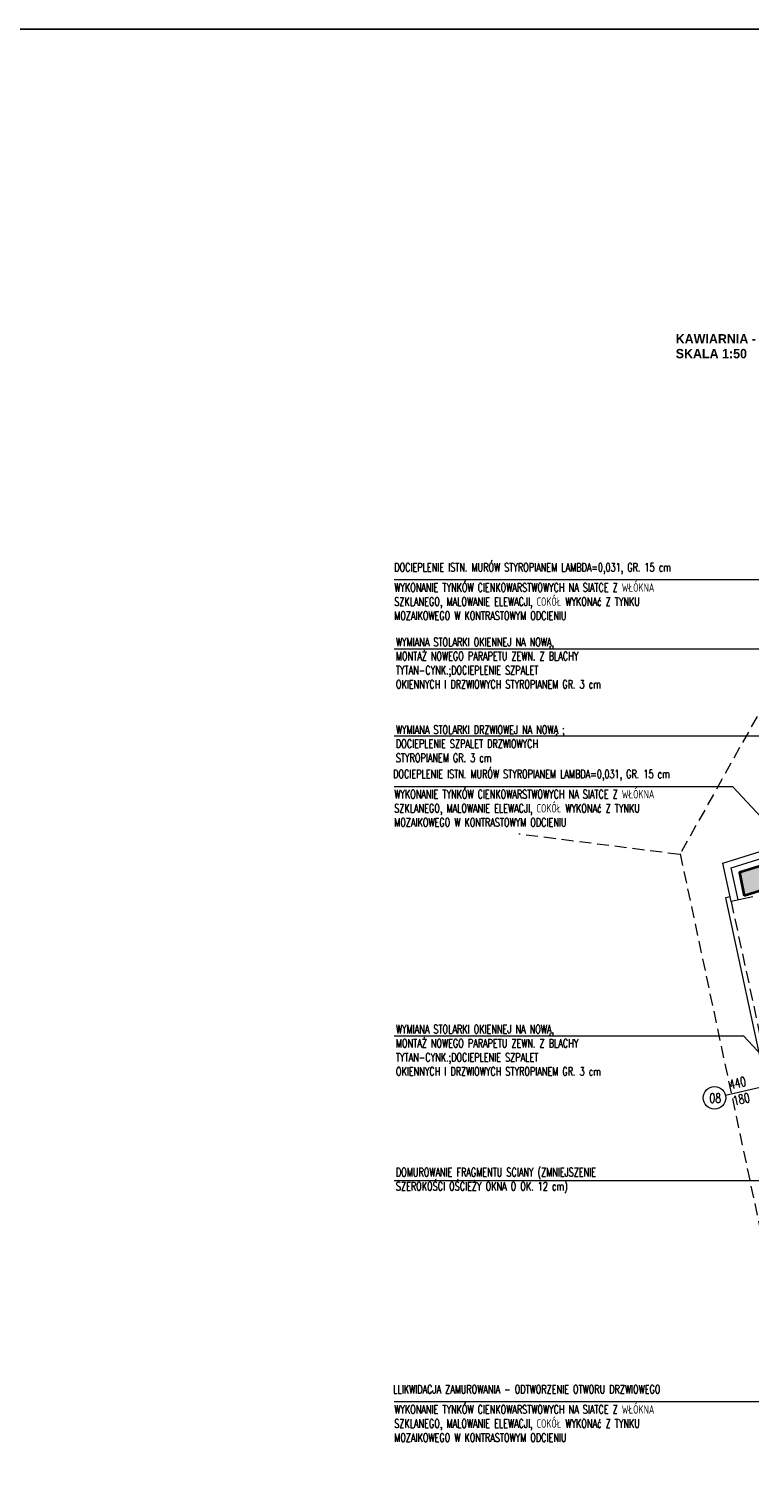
# Model space of a CAD drawing. Header units: millimetres. Extents: x 16698 to 93787, y -21104 to 39413.
# Tile 174 of 256: x 27753 to 28521, y 7123 to 8672. Entities that reach past the tile are written whole.
import ezdxf

# ---------------------------------------------------------------- set-up
doc = ezdxf.new("R2010")
doc.units = ezdxf.units.MM
doc.linetypes.add('HIDDEN', pattern=[9.525, 6.35, -3.175])
for name, color, linetype, lineweight in [('!MODUS_HATCH', 4, 'Continuous', 5), ('!MODUS_HATCH_ŚCIANA', 254, 'Continuous', 9), ('__MODUS_ŚCIANY', 2, 'Continuous', 35), ('Cienka', 3, 'Continuous', 9), ('Okna', 3, 'Continuous', 13), ('Opis', 8, 'Continuous', 13), ('Widok', 1, 'Continuous', 15)]:
    doc.layers.add(name, color=color, linetype=linetype, lineweight=lineweight)
doc.styles.add('ARCHETYP', font='romans.shx', dxfattribs={"height": 15})
doc.styles.add('STYLE10', font='arialbd.ttf')
doc.styles.add('TXT', font='simplex.shx', dxfattribs={"width": 0.8})
doc.linetypes.add('ZIGZAG', pattern='A,0.00254,-5.08,[131,ltypeshp.shx,S=5.08,R=0,X=-5.08,Y=0],-10.16,[131,ltypeshp.shx,S=5.08,R=180,X=5.08,Y=0],-5.08', length=20.32254)

msp = doc.modelspace()

# ---------------------------------------------------------------- hatches: boundary and pattern name
at = {"layer": '!MODUS_HATCH_ŚCIANA', "ltscale": 2}
h = msp.add_hatch(color=256, dxfattribs=at)
h.dxf.hatch_style = 1
h.paths.add_polyline_path([(28641.99819, 7814.01865), (28510.2219, 7772.9634), (28515.49849, 7748.42212), (28649.43446, 7790.15022)])

# ---------------------------------------------------------------- linework, layer by layer
at = {"layer": '!MODUS_HATCH', "linetype": 'ZIGZAG'}
msp.add_lwpolyline([(28508.79668, 7743.91261), (28501.44914, 7778.08579), (28642.63152, 7822.07153)], dxfattribs=at)
at = {"layer": '__MODUS_ŚCIANY'}
for points in [[(28641.99819, 7814.01865), (28510.2219, 7772.9634), (28515.49849, 7748.42212)], [(28641.99819, 7814.01865), (28649.43446, 7790.15022), (28515.49849, 7748.42212)]]:
    msp.add_lwpolyline(points, dxfattribs=at)
at = {"layer": 'Cienka', "linetype": 'HIDDEN', "ltscale": 2}
for points in [[(28681.41384, 8243.8666), (28687.21789, 8222.10666), (28446.75029, 7792.27831), (28275.24471, 7814.01368)], [(28447.13771, 7792.97082), (28657.26666, 6807.1339), (28720.13755, 6809.68449)]]:
    msp.add_lwpolyline(points, dxfattribs=at)
at = {"layer": 'DEFPOINTS', "color": 1, "ltscale": 2}
msp.add_lwpolyline([(27619.20481, 8671.93012), (33363.29476, 8671.93012), (33363.29476, 3875.75459), (27619.20481, 3875.75459)], close=True, dxfattribs=at)
at = {"layer": 'Okna'}
msp.add_lwpolyline([(28495.41834, 7535.69716), (28616.82593, 7563.84823)], dxfattribs=at)
msp.add_circle((28483.72848, 7532.9866), 12, dxfattribs=at)
at = {"layer": 'Opis'}
for points in [[(28142.3861, 8085.20472), (28686.44834, 8085.20472), (28745.9719, 8021.11947)], [(28142.3861, 8011.61002), (28686.44834, 8011.61002), (28745.9719, 7947.52477)], [(28142.3861, 7864.95724), (28503.02842, 7864.95724), (28559.59409, 7804.05657)], [(28142.3861, 7599.05806), (28514.75719, 7599.05806), (28574.28075, 7534.97281)], [(28142.3861, 7444.7775), (28626.13314, 7444.7775), (28716.59987, 7347.37771)], [(28142.3861, 7209.31367), (28687.17299, 7209.31367), (28712.2579, 7236.321)]]:
    msp.add_lwpolyline(points, dxfattribs=at)
at = {"layer": 'Opis', "ltscale": 0.7}
msp.add_lwpolyline([(28674.62357, 7895.7766), (28648.41117, 7918.44758), (28142.3861, 7918.44758)], dxfattribs=at)
at = {"layer": 'Widok'}
for points in [[(28524.43919, 7747.27589), (28501.46425, 7742.33608), (28492.67638, 7783.20818), (28640.40064, 7829.23206), (28647.09328, 7807.75047)], [(28524.43919, 7747.27589), (28501.46425, 7742.33608), (28500.41322, 7747.22436), (28495.52494, 7746.17334), (28581.34738, 7347.01559), (28586.23567, 7348.06662), (28585.18443, 7352.95591), (28608.05917, 7358.36178)]]:
    msp.add_lwpolyline(points, dxfattribs=at)
at = {"layer": 'Widok', "linetype": 'HIDDEN', "ltscale": 2}
msp.add_lwpolyline([(28501.46425, 7742.33608), (28586.38182, 7347.38684)], dxfattribs=at)

# ---------------------------------------------------------------- texts
at = {"layer": 'Opis', "ltscale": 0.7, "style": 'STYLE10', "width": 0.95}
for s, p in [('KAWIARNIA -  PROJEKTOWANE PRACE - RZUT', (28442.36522, 8336.89271)), ('SKALA 1:50', (28442.36522, 8321.09578))]:
    msp.add_text(s, height=10, rotation=359.99998992, dxfattribs=at).set_placement(p)
at = {"layer": 'Opis', "style": 'ARCHETYP', "width": 0.7}
for s, rotation, p in [('440', 13.05461701, (28500.64041, 7541.93258)), ('O8', 359.68184326, (28478.07181, 7527.79953)), ('180', 13.05461701, (28504.62824, 7524.73421))]:
    msp.add_text(s, height=10, rotation=rotation, dxfattribs=at).set_placement(p)
at = {"layer": 'Opis', "ltscale": 0.7, "char_height": 9, "attachment_point": 1, "style": 'TXT'}
for s, insert, width in [('\\pxql;{\\W0.7;DOCIEPLENIE ISTN. MURÓW STYROPIANEM LAMBDA=0,031, GR. 15 cm }', (28142.3861, 8102.85286), 365.0747519), ('\\pxql;{\\W0.7;WYKONANIE TYNKÓW CIENKOWARSTWOWYCH NA SIATCE Z WŁÓKNA SZKLANEGO, MALOWANIE ELEWACJI, COKÓŁ WYKONAć Z TYNKU MOZAIKOWEGO W KONTRASTOWYM ODCIENIU}', (28142.3861, 8081.34304), 340.1598794), ('\\pxql;{\\W0.7;WYMIANA STOLARKI OKIENNEJ NA NOWĄ, \\PMONTAŻ NOWEGO PARAPETU ZEWN. Z BLACHY TYTAN-CYNK.;DOCIEPLENIE SZPALET \\POKIENNYCH I DRZWIOWYCH STYROPIANEM GR. 3 cm}', (28144.14784, 8023.23137), 260.5754863), ('\\pxql;{\\W0.7;DOCIEPLENIE ISTN. MURÓW STYROPIANEM LAMBDA=0,031, GR. 15 cm }', (28141.16431, 7882.60539), 365.0747519), ('\\pxql;{\\W0.7;WYKONANIE TYNKÓW CIENKOWARSTWOWYCH NA SIATCE Z WŁÓKNA SZKLANEGO, MALOWANIE ELEWACJI, COKÓŁ WYKONAć Z TYNKU MOZAIKOWEGO W KONTRASTOWYM ODCIENIU}', (28142.3861, 7861.09556), 340.1598794), ('\\pxql;{\\W0.7;WYMIANA STOLARKI OKIENNEJ NA NOWĄ, \\PMONTAŻ NOWEGO PARAPETU ZEWN. Z BLACHY TYTAN-CYNK.;DOCIEPLENIE SZPALET \\POKIENNYCH I DRZWIOWYCH STYROPIANEM GR. 3 cm}', (28144.14784, 7610.67941), 260.5754863), ('\\pxql;{\\W0.7;DOMUROWANIE FRAGMENTU SCIANY (ZMNIEJSZENIE SZEROKOŚCI OŚCIEŻY OKNA O OK. 12 cm) }', (28144.14784, 7458.27047), 260.5754863), ('\\pxql;{\\W0.7;LLIKWIDACJA ZAMUROWANIA - ODTWORZENIE OTWORU DRZWIOWEGO}', (28141.16431, 7226.96181), 365.0747519), ('\\pxql;{\\W0.7;WYKONANIE TYNKÓW CIENKOWARSTWOWYCH NA SIATCE Z WŁÓKNA SZKLANEGO, MALOWANIE ELEWACJI, COKÓŁ WYKONAć Z TYNKU MOZAIKOWEGO W KONTRASTOWYM ODCIENIU}', (28142.3861, 7205.45199), 340.1598794)]:
    msp.add_mtext(s, dxfattribs=dict(at, insert=insert, width=width))
at = {"layer": 'Opis', "ltscale": 0.7, "insert": (28144.14784, 7929.82469), "char_height": 9, "attachment_point": 1, "style": 'TXT'}
msp.add_mtext_dynamic_manual_height_columns('{\\W0.7;WYMIANA STOLARKI DRZWIOWEJ NA NOWĄ ; DOCIEPLENIE SZPALET DRZWIOWYCH STYROPIANEM GR. 3 cm}', width=221.1581524, gutter_width=12.5, heights=[0], dxfattribs=at)

doc.saveas('drawing.dxf')
